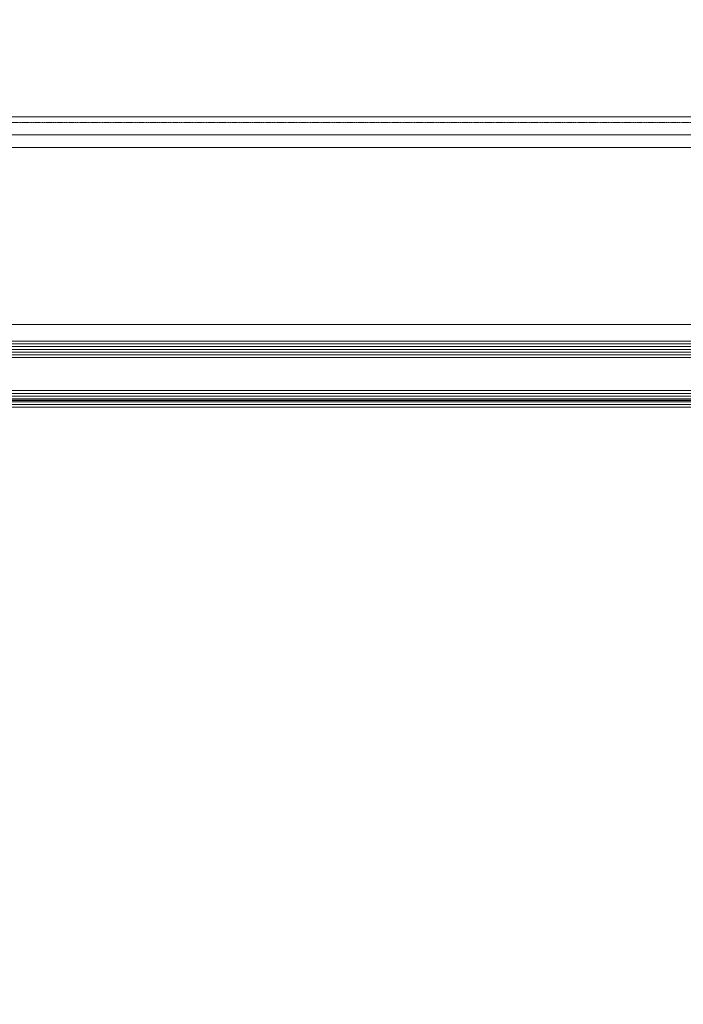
# Model space of a CAD drawing. Header units: millimetres. Extents: x -158258 to 126254, y -16359 to 60195.
# Tile 90 of 173: x -132417 to -132176, y 10280 to 10638. Entities that reach past the tile are written whole.
import ezdxf
from ezdxf.xclip import XClip

# ---------------------------------------------------------------- set-up
doc = ezdxf.new("R2010")
doc.units = ezdxf.units.MM
doc.header["$LTSCALE"] = 0.1
doc.header["$MEASUREMENT"] = 0
doc.header["$XCLIPFRAME"] = 0
doc.linetypes.add('HIDDEN', pattern=[0.375, 0.25, -0.125])
for name, color, linetype, lineweight in [('3_Hatch', 8, 'Continuous', 0), ('4. Glass', 140, 'Continuous', 15), ('S2-flooring plan', 6, 'Continuous', 5)]:
    doc.layers.add(name, color=color, linetype=linetype, lineweight=lineweight)
doc.layers.add('AREA LINE', color=3, linetype='Continuous', plot=False)

# ---------------------------------------------------------------- blocks, each defined once
blk = doc.blocks.new('*U996')
at = {"layer": '3_Hatch'}
for p, q in [((28.3994199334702, 105.4719347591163), (979.9737433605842, 105.4719347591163)), ((30.02557468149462, 98.96775415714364), (979.9737433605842, 98.96775415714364)), ((29.50582501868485, 94.41162153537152), (979.9737433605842, 94.41162153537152)), ((29.55627525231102, 30.00685215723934), (979.9737433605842, 30.00685215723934))]:
    blk.add_line(p, q, dxfattribs=at)
at = {"layer": '3_Hatch', "linetype": 'HIDDEN'}
blk.add_line((30.02557381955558, 103.4802959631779), (979.9737433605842, 103.4802959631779), dxfattribs=at)
at = {"layer": '3_Hatch', "color": 203}
for p, q in [((979.9737433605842, 22.99999530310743, 0.002344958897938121), (7.482767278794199, 22.99999526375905)), ((979.9737433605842, 21.99999530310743, 0.002344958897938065), (7.482767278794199, 21.99999526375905)), ((979.9737433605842, 20.99999530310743, 0.002344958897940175), (7.482767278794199, 20.99999526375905)), ((979.9737433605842, 19.99999530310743, 0.002344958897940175), (7.482767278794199, 19.99999526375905)), ((979.9737433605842, 18.99999530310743, 0.002344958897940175), (7.482767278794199, 18.99999526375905)), ((979.9737433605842, 5.000000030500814, 0.002344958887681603), (7.482767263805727, 4.999999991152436)), ((979.9737433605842, 4.000000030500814, 0.002344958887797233), (7.482767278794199, 3.999999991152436)), ((979.9737433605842, 3.000000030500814, 0.002344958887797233), (7.482767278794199, 2.999999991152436)), ((979.9737433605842, 2.000000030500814, 0.002344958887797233), (7.482767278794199, 1.999999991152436)), ((979.9737433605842, 1.000000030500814, 0.002344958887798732), (7.482767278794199, 0.9999999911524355))]:
    blk.add_line(p, q, dxfattribs=at)
at = {"layer": '4. Glass'}
for points in [[(979.9737433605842, 17.99999530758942), (8.482767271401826, 17.99999527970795), (7.482767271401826, 18.99999527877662), (7.482767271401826, 22.99999527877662), (8.48276724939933, 23.99999526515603), (979.9737433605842, 23.99999530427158)], [(979.9737433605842, 3.166496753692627e-08), (8.482767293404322, -7.450580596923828e-09)]]:
    blk.add_lwpolyline(points, dxfattribs=at)
at = {"layer": '4. Glass', "elevation": 0.003052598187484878}
blk.add_lwpolyline([(8.4827672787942, 7.101334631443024e-09), (7.482767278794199, 1.000000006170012), (7.482767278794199, 5.000000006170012), (8.482767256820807, 5.999999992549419), (979.9737433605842, 6.000000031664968)], dxfattribs=at)
blk = doc.blocks.new('*U900')
at = {"layer": 'S2-flooring plan', "color": 5, "true_color": 0x0000fa}
blk.add_lwpolyline([(-300, 300), (300, 300), (300, -300), (-300, -300)], close=True, dxfattribs=at)
blk = doc.blocks.new('*U901')
at = {"layer": 'S2-flooring plan', "color": 0, "linetype": 'ByBlock', "lineweight": -2, "transparency": 16777216}
blk.add_blockref('*U900', (7248, 0), dxfattribs=at)

msp = doc.modelspace()

# ---------------------------------------------------------------- linework, layer by layer
at = {"layer": 'AREA LINE', "transparency": 33554687}
msp.add_lwpolyline([(-140893.1637023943, 10499.62764581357), (-131430.7301500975, 10499.62778996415), (-131430.7301500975, 11199.62778996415), (-130250.6920696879, 11199.62778996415), (-130250.6920696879, 10499.62758247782), (-128409.9427641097, 10499.62758247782)], dxfattribs=at)

# ---------------------------------------------------------------- block references
at = {"layer": '3_Hatch', "transparency": 33554687}
msp.add_blockref('*U996', (-132650.7111121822, 10497.02365017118, 0.003052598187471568), dxfattribs=at)
at = {"layer": 'S2-flooring plan'}
ref = msp.add_blockref('*U901', (-139725.6920707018, 10397.80022159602), dxfattribs=at)
XClip(ref).set_block_clipping_path([(-300, 6197.105698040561), (1048.5404991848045, 6197.1056979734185), (1048.5404979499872, 5376.8362008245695), (478.8477895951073, 5376.836200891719), (478.8477895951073, 5226.836200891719), (1048.5404973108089, 5226.836200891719), (1048.5404973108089, 4635.30949415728), (1198.5405060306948, 4635.30947679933), (1198.5405060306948, 4685.30949046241), (4474.999997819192, 4685.30949444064), (4474.999997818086, 4635.30949437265), (4550.393907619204, 4635.309494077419), (4550.393907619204, 5086.82736078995), (4674.9999978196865, 5086.827360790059), (4674.9999978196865, 5115.90859514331), (5099.233801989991, 5115.90859589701), (5099.233801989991, 4438.53596461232), (5174.627712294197, 4438.535964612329), (5174.627712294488, 4488.535964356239), (7552, 4488.535964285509), (7552, 926.8275683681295), (8169.9619206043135, 926.34016456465), (8169.9619206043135, 299.5125960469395), (-300, 299.99971267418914)])

doc.saveas('drawing.dxf')
